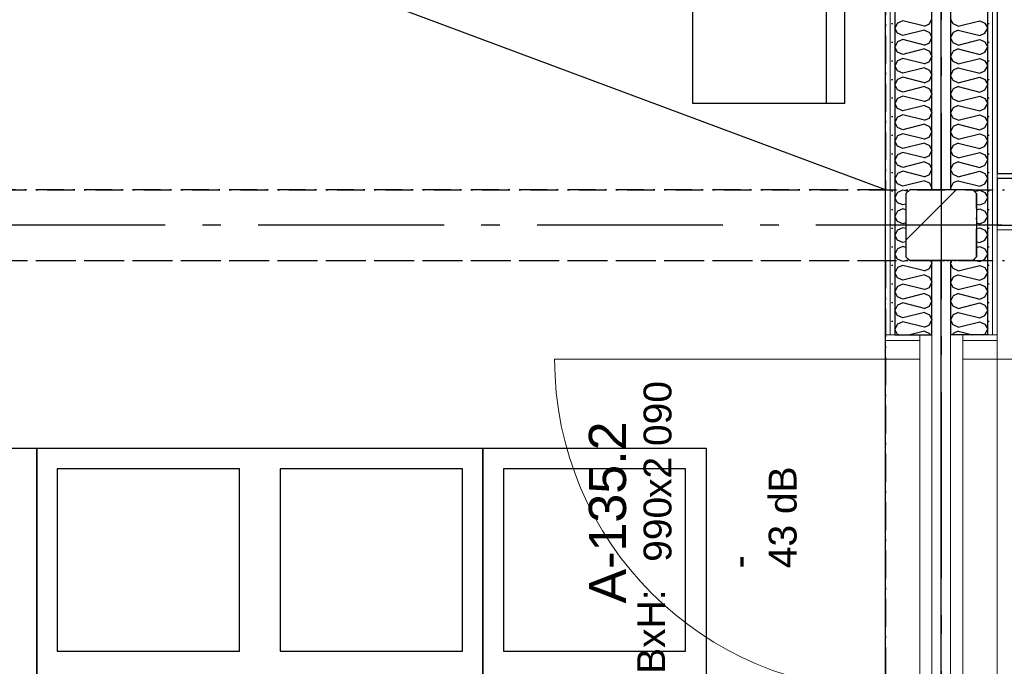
# Model space of a CAD drawing. Header units: millimetres. Extents: x -173281 to 144469, y -85977 to 83288.
# Tile 96 of 256: x -71152 to -68504, y -33003 to -31265. Entities that reach past the tile are written whole.
import ezdxf
from ezdxf.enums import TextEntityAlignment as Align

# ---------------------------------------------------------------- set-up
doc = ezdxf.new("R2010")
doc.units = ezdxf.units.MM
doc.header["$LTSCALE"] = 0.5
doc.header["$MEASUREMENT"] = 0
for name, pattern in [('Akselinje', [1500, 1000, -200, 100, -200]), ('Over snittplan', [260, 150, -50, 10, -50]), ('PLINE', [0])]:
    doc.linetypes.add(name, pattern=pattern)
for name, color, linetype in [('222- Søyler', 7, 'Continuous'), ('222- Søyler  (Skravur)', 7, 'Continuous'), ('24-- Innervegger (Skravur)(Nye konstruksjoner)', 7, 'Continuous'), ('24-- Innervegger(Nye konstruksjoner)', 7, 'Continuous'), ('242- Ikke-bærende innervegger (Skravur)(Nye konstruksjoner)', 7, 'Continuous'), ('242- Ikke-bærende innervegger(Nye konstruksjoner)', 7, 'Continuous'), ('244- Vinduer_ dører_ foldevegger(Nye konstruksjoner)', 7, 'Continuous'), ('255- Gulvoverflate(Nye konstruksjoner)', 7, 'Continuous'), ('256- Faste himlinger og overflatebehandling', 7, 'Continuous'), ('256- Faste himlinger og overflatebehandling(Nye konstruksjoner)', 7, 'Continuous'), ('68-- Inventar (løst)(Nye konstruksjoner)', 7, 'Continuous'), ('82-- Modullinjer', 7, 'Continuous'), ('852- Teknisk_symbolsk informasjon_ bygning(Nye konstruksjoner)', 7, 'Continuous'), ('862- M___Nettoareal(Nye konstruksjoner)', 7, 'Continuous'), ('862- M___Nettoareal(Polylinje)(Nye konstruksjoner)', 7, 'Continuous'), ('862- M___Nettoareal(Tekst)(Nye konstruksjoner)', 7, 'Continuous')]:
    doc.layers.add(name, color=color, linetype=linetype)
doc.layers.add('234- Vinduer_ dører_ porter(Nye konstruksjoner)', color=7, linetype='Continuous', lineweight=0)
doc.layers.add('236- Innvendig kledning og overflate(Nye konstruksjoner)', color=7, linetype='Continuous', lineweight=0)
doc.styles.add('GENERATED_STYLE_1', font='arial.ttf')
doc.styles.add('GENERATED_STYLE_2', font='arial.ttf')
doc.linetypes.add('Lydfuge betonggolv', pattern='A,0,[5,A-2607.111 Plan 1. etasje1.Shx,S=3.968254,R=0,X=0,Y=-3.46945e-18],-600,0', length=600)
pattern_1 = [(270, (0, 0), (86.60254, 0), [0, -50]), (270, (43.3, -25), (86.60254, 0), [0, -50])]
pattern_2 = [(180, (0, 0), (0, 86.60254), [0, -50]), (180, (-25, -43.3), (0, 86.60254), [0, -50])]
pattern_3 = [(90, (0, 0), (-86.60254, 0), [0, -50]), (90, (-43.3, 25), (-86.60254, 0), [0, -50])]

# ---------------------------------------------------------------- blocks, each defined once
blk = doc.blocks.new('Musikkrom_A-135_1', base_point=(-73219, -33558.4))
at = {"layer": '862- M___Nettoareal(Polylinje)(Nye konstruksjoner)', "flags": 128}
blk.add_lwpolyline([(-77605.7, -31721.9), (-77588.2, -31721.9), (-77578.2, -31731.9), (-77578.2, -31901.9), (-77588.2, -31911.9), (-77605.7, -31911.9), (-77605.7, -35321.9), (-77588.2, -35321.9), (-77578.2, -35331.9), (-77578.2, -35501.9), (-77588.2, -35511.9), (-77605.7, -35511.9), (-77605.7, -38799.4), (-76398.2, -38799.4), (-68823.2, -38799.4), (-68823.2, -28446.9), (-77605.7, -28446.9)], close=True, dxfattribs=at)
at = {"layer": '862- M___Nettoareal(Tekst)(Nye konstruksjoner)', "style": 'GENERATED_STYLE_1'}
for tag, height, p in [('DUMMY_862', 150, (-73336.8, -33061.2)), ('ROOM_NAME', 150, (-73336.8, -34089.8)), ('DUMMY_861', 100, (-73494, -33689.6)), ('ROOM_NUMBER', 100, (-73494, -34078.4)), ('DUMMY_863', 100, (-73101.1, -34055.6))]:
    blk.add_attdef(tag, text='', height=height, rotation=90, dxfattribs=at).set_placement(p, align=Align.TOP_LEFT)
blk = doc.blocks.new('*X242')
at = {"layer": '24-- Innervegger (Skravur)(Nye konstruksjoner)', "linetype": 'PLINE'}
for p, q in [((-68790.5, -31273.6), (-68798.2, -31287.4)), ((-68776.9, -31267.5), (-68790.5, -31273.6)), ((-68718.2, -31282.1), (-68776.9, -31267.5)), ((-68704.7, -31276), (-68698.2, -31262.1)), ((-68790.5, -31301.2), (-68798.2, -31287.4)), ((-68776.9, -31307.4), (-68790.5, -31301.2)), ((-68718.2, -31292.7), (-68776.9, -31307.4)), ((-68718.2, -31282.1), (-68704.7, -31276)), ((-68718.2, -31292.7), (-68704.7, -31298.9)), ((-68704.7, -31298.9), (-68698.2, -31312.7)), ((-68790.5, -31324.2), (-68798.2, -31338)), ((-68776.9, -31318), (-68790.5, -31324.2)), ((-68718.2, -31332.7), (-68776.9, -31318)), ((-68718.2, -31332.7), (-68704.7, -31326.5)), ((-68704.7, -31326.5), (-68698.2, -31312.7)), ((-68790.5, -31351.8), (-68798.2, -31338)), ((-68776.9, -31358), (-68790.5, -31351.8)), ((-68718.2, -31343.3), (-68776.9, -31358)), ((-68718.2, -31343.3), (-68704.7, -31349.5)), ((-68704.7, -31349.5), (-68698.2, -31363.3)), ((-68790.5, -31374.8), (-68798.2, -31388.6)), ((-68776.9, -31368.6), (-68790.5, -31374.8)), ((-68718.2, -31383.3), (-68776.9, -31368.6)), ((-68718.2, -31383.3), (-68704.7, -31377.1)), ((-68704.7, -31377.1), (-68698.2, -31363.3)), ((-68790.5, -31402.4), (-68798.2, -31388.6)), ((-68776.9, -31408.6), (-68790.5, -31402.4)), ((-68718.2, -31393.9), (-68776.9, -31408.6)), ((-68718.2, -31393.9), (-68704.7, -31400.1)), ((-68704.7, -31400.1), (-68698.2, -31413.9)), ((-68790.5, -31425.4), (-68798.2, -31439.2)), ((-68776.9, -31419.2), (-68790.5, -31425.4)), ((-68718.2, -31433.9), (-68776.9, -31419.2)), ((-68718.2, -31433.9), (-68704.7, -31427.7)), ((-68704.7, -31427.7), (-68698.2, -31413.9)), ((-68790.5, -31453), (-68798.2, -31439.2)), ((-68776.9, -31459.2), (-68790.5, -31453)), ((-68718.2, -31444.5), (-68776.9, -31459.2)), ((-68718.2, -31444.5), (-68704.7, -31450.7)), ((-68704.7, -31450.7), (-68698.2, -31464.5)), ((-68790.5, -31476), (-68798.2, -31489.8)), ((-68776.9, -31469.8), (-68790.5, -31476)), ((-68718.2, -31484.5), (-68776.9, -31469.8)), ((-68718.2, -31484.5), (-68704.7, -31478.3)), ((-68704.7, -31478.3), (-68698.2, -31464.5)), ((-68790.5, -31503.6), (-68798.2, -31489.8)), ((-68776.9, -31509.8), (-68790.5, -31503.6)), ((-68718.2, -31495.1), (-68776.9, -31509.8)), ((-68718.2, -31495.1), (-68704.7, -31501.3)), ((-68704.7, -31501.3), (-68698.2, -31515.1)), ((-68790.5, -31526.5), (-68798.2, -31540.4)), ((-68776.9, -31520.4), (-68790.5, -31526.5)), ((-68718.2, -31535), (-68776.9, -31520.4)), ((-68718.2, -31535), (-68704.7, -31528.9)), ((-68704.7, -31528.9), (-68698.2, -31515.1)), ((-68790.5, -31554.2), (-68798.2, -31540.4)), ((-68776.9, -31560.3), (-68790.5, -31554.2)), ((-68718.2, -31545.7), (-68776.9, -31560.3)), ((-68718.2, -31545.7), (-68704.7, -31551.8)), ((-68704.7, -31551.8), (-68698.2, -31565.7)), ((-68704.7, -31579.5), (-68698.2, -31565.7)), ((-68790.5, -31577.1), (-68798.2, -31590.9)), ((-68790.5, -31604.8), (-68798.2, -31590.9)), ((-68776.9, -31571), (-68790.5, -31577.1)), ((-68718.2, -31585.6), (-68776.9, -31571)), ((-68718.2, -31585.6), (-68704.7, -31579.5)), ((-68776.9, -31610.9), (-68790.5, -31604.8)), ((-68718.2, -31596.3), (-68776.9, -31610.9)), ((-68718.2, -31596.3), (-68704.7, -31602.4)), ((-68704.7, -31602.4), (-68698.2, -31616.2)), ((-68704.7, -31630.1), (-68698.2, -31616.2)), ((-68790.5, -31627.7), (-68798.2, -31641.5)), ((-68790.5, -31655.3), (-68798.2, -31641.5)), ((-68776.9, -31621.6), (-68790.5, -31627.7)), ((-68718.2, -31636.2), (-68776.9, -31621.6)), ((-68718.2, -31636.2), (-68704.7, -31630.1)), ((-68776.9, -31661.5), (-68790.5, -31655.3)), ((-68776.9, -31672.1), (-68790.5, -31678.3)), ((-68718.2, -31646.8), (-68776.9, -31661.5)), ((-68718.2, -31686.8), (-68776.9, -31672.1)), ((-68718.2, -31646.8), (-68704.7, -31653)), ((-68704.7, -31653), (-68698.2, -31666.8)), ((-68704.7, -31680.6), (-68698.2, -31666.8)), ((-68790.5, -31678.3), (-68798.2, -31692.1)), ((-68790.5, -31705.9), (-68798.2, -31692.1)), ((-68718.2, -31697.4), (-68776.9, -31712.1)), ((-68718.2, -31686.8), (-68704.7, -31680.6)), ((-68718.2, -31697.4), (-68704.7, -31703.6)), ((-68776.9, -31712.1), (-68790.5, -31705.9)), ((-68776.9, -31722.7), (-68790.5, -31728.9)), ((-68762.5, -31726.3), (-68776.9, -31722.7)), ((-68704.7, -31703.6), (-68698.2, -31717.4)), ((-68700.3, -31721.9), (-68698.2, -31717.4)), ((-68790.5, -31728.9), (-68798.2, -31742.7)), ((-68790.5, -31756.5), (-68798.2, -31742.7)), ((-68776.9, -31762.7), (-68790.5, -31756.5)), ((-68776.9, -31773.3), (-68790.5, -31779.5)), ((-68768.2, -31760.5), (-68776.9, -31762.7)), ((-68768.2, -31775.5), (-68776.9, -31773.3)), ((-68790.5, -31779.5), (-68798.2, -31793.3)), ((-68790.5, -31807.1), (-68798.2, -31793.3)), ((-68790.5, -31830.1), (-68798.2, -31843.9)), ((-68776.9, -31813.3), (-68790.5, -31807.1)), ((-68776.9, -31823.9), (-68790.5, -31830.1)), ((-68768.2, -31811.1), (-68776.9, -31813.3)), ((-68768.2, -31826.1), (-68776.9, -31823.9)), ((-68790.5, -31857.7), (-68798.2, -31843.9)), ((-68790.5, -31880.6), (-68798.2, -31894.5)), ((-68776.9, -31863.9), (-68790.5, -31857.7)), ((-68776.9, -31874.5), (-68790.5, -31880.6)), ((-68768.2, -31861.7), (-68776.9, -31863.9)), ((-68768.2, -31876.7), (-68776.9, -31874.5)), ((-68790.5, -31908.3), (-68798.2, -31894.5)), ((-68776.9, -31914.4), (-68790.5, -31908.3)), ((-68759.9, -31910.2), (-68776.9, -31914.4)), ((-68790.5, -31931.2), (-68798.2, -31945)), ((-68776.9, -31925.1), (-68790.5, -31931.2)), ((-68718.2, -31939.7), (-68776.9, -31925.1)), ((-68718.2, -31939.7), (-68704.7, -31933.6)), ((-68704.7, -31933.6), (-68698.2, -31919.8)), ((-68701.9, -31911.9), (-68698.2, -31919.8)), ((-68790.5, -31958.9), (-68798.2, -31945)), ((-68776.9, -31965), (-68790.5, -31958.9)), ((-68718.2, -31950.4), (-68776.9, -31965)), ((-68718.2, -31950.4), (-68704.7, -31956.5)), ((-68704.7, -31956.5), (-68698.2, -31970.3)), ((-68790.5, -31981.8), (-68798.2, -31995.6)), ((-68776.9, -31975.7), (-68790.5, -31981.8)), ((-68718.2, -31990.3), (-68776.9, -31975.7)), ((-68718.2, -31990.3), (-68704.7, -31984.2)), ((-68704.7, -31984.2), (-68698.2, -31970.3)), ((-68790.5, -32009.4), (-68798.2, -31995.6)), ((-68776.9, -32015.6), (-68790.5, -32009.4)), ((-68718.2, -32000.9), (-68776.9, -32015.6)), ((-68718.2, -32000.9), (-68704.7, -32007.1)), ((-68704.7, -32007.1), (-68698.2, -32020.9)), ((-68790.5, -32032.4), (-68798.2, -32046.2)), ((-68776.9, -32026.2), (-68790.5, -32032.4)), ((-68718.2, -32040.9), (-68776.9, -32026.2)), ((-68718.2, -32040.9), (-68704.7, -32034.7)), ((-68704.7, -32034.7), (-68698.2, -32020.9)), ((-68790.5, -32060), (-68798.2, -32046.2)), ((-68776.9, -32066.2), (-68790.5, -32060)), ((-68718.2, -32051.5), (-68776.9, -32066.2)), ((-68718.2, -32051.5), (-68704.7, -32057.7)), ((-68704.7, -32057.7), (-68698.2, -32071.5)), ((-68790.5, -32083), (-68798.2, -32096.8)), ((-68776.9, -32076.8), (-68790.5, -32083)), ((-68718.2, -32091.5), (-68776.9, -32076.8)), ((-68718.2, -32091.5), (-68704.7, -32085.3)), ((-68704.7, -32085.3), (-68698.2, -32071.5)), ((-68790.5, -32110.6), (-68798.2, -32096.8)), ((-68787.6, -32111.9), (-68790.5, -32110.6)), ((-68718.2, -32102.1), (-68757.5, -32111.9)), ((-68718.2, -32102.1), (-68704.7, -32108.3)), ((-68704.7, -32108.3), (-68703, -32111.9))]:
    blk.add_line(p, q, dxfattribs=at)
blk = doc.blocks.new('Dørstempel[13]', base_point=(-68823.2, -32621.9))
at = {"layer": '852- Teknisk_symbolsk informasjon_ bygning(Nye konstruksjoner)', "char_height": 75, "attachment_point": 1, "rotation": 90, "style": 'GENERATED_STYLE_1'}
for s, insert in [('\\A1;{\\pql;\\pt0,50;\\fArial|b0|i0|c0|p0;\\W1.000000;x2\xa0090\\fArial|b0|i0|c0|p0;\\W1.000000;\\A1{\\H.66x;\\S^  ;}\\fArial|b0|i0|c0|p0;\\W1.000000;\\fArial|b0|i0|c0|p0;\\W1.000000;\\A1{\\H.66x;\\S^  ;}}', (-69473.9, -32550.5)), ('\\A1;{\\pql;\\pt0,50;\\fArial|b0|i0|c0|p0;\\W1.000000;990\\fArial|b0|i0|c0|p0;\\W1.000000;\\A1{\\H.66x;\\S^  ;}\\fArial|b0|i0|c0|p0;\\W1.000000;\\fArial|b0|i0|c0|p0;\\W1.000000;\\A1{\\H.66x;\\S^  ;}}', (-69473.9, -32722.1))]:
    blk.add_mtext(s, dxfattribs=dict(at, insert=insert))
at = {"layer": '852- Teknisk_symbolsk informasjon_ bygning(Nye konstruksjoner)', "style": 'GENERATED_STYLE_1'}
for tag, p in [('DUMMY_228', (-69491, -32241.7)), ('DUMMY_230', (-69373.2, -32722.1)), ('DUMMY_232', (-69255.3, -32739.3)), ('DUMMY_234', (-69137.4, -32739.3))]:
    blk.add_attdef(tag, text='', height=75, rotation=90, dxfattribs=at).set_placement(p, align=Align.TOP_LEFT)
blk.add_attdef('AC_WIDO_ID', text='', height=100, rotation=90, dxfattribs=at).set_placement((-69491, -32589.4), align=Align.BOTTOM_CENTER)
for tag, p in [('strUnitPrefix', (-69491, -32796.4)), ('DUMMY_229', (-69373.2, -32779.3)), ('DUMMY_231', (-69255.3, -32779.3)), ('DUMMY_233', (-69137.4, -32779.3))]:
    blk.add_attdef(tag, text='', height=75, rotation=90, dxfattribs=at).set_placement(p, align=Align.TOP_RIGHT)
blk = doc.blocks.new('Dør[11]')
at = {"layer": '234- Vinduer_ dører_ porter(Nye konstruksjoner)', "linetype": 'PLINE'}
for p, q in [((-68823.2, -33131.9), (-68823.2, -32111.9)), ((-68823.2, -32126.9), (-68823.2, -32111.9)), ((-68823.2, -32111.9), (-68731.2, -32111.9)), ((-68731.2, -32126.9), (-68731.2, -32111.9)), ((-68698.2, -33131.9), (-68698.2, -32111.9)), ((-68823.2, -32126.9), (-68823.2, -32176.9)), ((-68731.2, -32126.9), (-68823.2, -32126.9)), ((-68731.2, -32176.9), (-68731.2, -32126.9)), ((-68823.2, -32176.9), (-69713.2, -32176.9)), ((-68823.2, -33066.9), (-68823.2, -32176.9)), ((-68823.2, -32176.9), (-68731.2, -32176.9)), ((-68731.2, -32176.9), (-68731.2, -33066.9)), ((-68731.2, -33066.9), (-68823.2, -33066.9)), ((-68823.2, -33066.9), (-68823.2, -33116.9)), ((-68731.2, -33116.9), (-68731.2, -33066.9)), ((-68823.2, -33116.9), (-68823.2, -33131.9)), ((-68823.2, -33116.9), (-68731.2, -33116.9)), ((-68731.2, -33116.9), (-68731.2, -33131.9)), ((-68823.2, -33131.9), (-68731.2, -33131.9))]:
    blk.add_line(p, q, dxfattribs=at)
blk.add_arc((-68823.2, -32176.9), 890, 180, 270, dxfattribs=at)
at = {"layer": '236- Innvendig kledning og overflate(Nye konstruksjoner)', "linetype": 'PLINE'}
for p, q in [((-68823.2, -32111.9), (-68810.7, -32111.9)), ((-68823.2, -32111.9), (-68810.7, -32111.9)), ((-68810.7, -32111.9), (-68798.2, -32111.9)), ((-68810.7, -32111.9), (-68798.2, -32111.9)), ((-68823.2, -33131.9), (-68810.7, -33131.9)), ((-68823.2, -33131.9), (-68810.7, -33131.9)), ((-68810.7, -33131.9), (-68798.2, -33131.9)), ((-68810.7, -33131.9), (-68798.2, -33131.9))]:
    blk.add_line(p, q, dxfattribs=at)
at = {"layer": '244- Vinduer_ dører_ foldevegger(Nye konstruksjoner)', "linetype": 'PLINE'}
for p, q in [((-68798.2, -32111.9), (-68731.2, -32111.9)), ((-68798.2, -32111.9), (-68731.2, -32111.9)), ((-68731.2, -32111.9), (-68698.2, -32111.9)), ((-68798.2, -33131.9), (-68731.2, -33131.9)), ((-68798.2, -33131.9), (-68731.2, -33131.9)), ((-68731.2, -33131.9), (-68698.2, -33131.9))]:
    blk.add_line(p, q, dxfattribs=at)
at = {"layer": '852- Teknisk_symbolsk informasjon_ bygning(Nye konstruksjoner)'}
ref = blk.add_blockref('Dørstempel[13]', (-68823.2, -32621.9), dxfattribs=at)
ref.add_attrib('AC_WIDO_ID', 'A-135.2', dxfattribs={"color": 7, "height": 100, "rotation": 90, "style": 'GENERATED_STYLE_1'}).set_placement((-69491, -32589.4), align=Align.BOTTOM_CENTER)
ref.add_attrib('strUnitPrefix', 'BxH:', dxfattribs={"color": 7, "height": 75, "rotation": 90, "style": 'GENERATED_STYLE_1'}).set_placement((-69491, -32796.4), align=Align.TOP_RIGHT)
ref.add_attrib('DUMMY_232', '-', dxfattribs={"color": 7, "height": 75, "rotation": 90, "style": 'GENERATED_STYLE_1'}).set_placement((-69255.3, -32739.3), align=Align.TOP_LEFT)
ref.add_attrib('DUMMY_234', '43 dB', dxfattribs={"color": 7, "height": 75, "rotation": 90, "style": 'GENERATED_STYLE_1'}).set_placement((-69137.4, -32739.3), align=Align.TOP_LEFT)
blk = doc.blocks.new('*X931')
at = {"layer": '24-- Innervegger (Skravur)(Nye konstruksjoner)', "linetype": 'PLINE'}
for p, q in [((-68641.6, -31276), (-68648.2, -31262.1)), ((-68628.1, -31282.1), (-68569.4, -31267.5)), ((-68569.4, -31267.5), (-68555.9, -31273.6)), ((-68555.9, -31273.6), (-68548.2, -31287.4)), ((-68641.6, -31298.9), (-68648.2, -31312.7)), ((-68628.1, -31282.1), (-68641.6, -31276)), ((-68628.1, -31292.7), (-68641.6, -31298.9)), ((-68628.1, -31292.7), (-68569.4, -31307.4)), ((-68569.4, -31307.4), (-68555.9, -31301.2)), ((-68555.9, -31301.2), (-68548.2, -31287.4)), ((-68641.6, -31326.5), (-68648.2, -31312.7)), ((-68628.1, -31332.7), (-68641.6, -31326.5)), ((-68628.1, -31332.7), (-68569.4, -31318)), ((-68569.4, -31318), (-68555.9, -31324.2)), ((-68555.9, -31324.2), (-68548.2, -31338)), ((-68641.6, -31349.5), (-68648.2, -31363.3)), ((-68628.1, -31343.3), (-68641.6, -31349.5)), ((-68628.1, -31343.3), (-68569.4, -31358)), ((-68569.4, -31358), (-68555.9, -31351.8)), ((-68555.9, -31351.8), (-68548.2, -31338)), ((-68641.6, -31377.1), (-68648.2, -31363.3)), ((-68628.1, -31383.3), (-68641.6, -31377.1)), ((-68628.1, -31383.3), (-68569.4, -31368.6)), ((-68569.4, -31368.6), (-68555.9, -31374.8)), ((-68555.9, -31374.8), (-68548.2, -31388.6)), ((-68641.6, -31400.1), (-68648.2, -31413.9)), ((-68628.1, -31393.9), (-68641.6, -31400.1)), ((-68628.1, -31393.9), (-68569.4, -31408.6)), ((-68569.4, -31408.6), (-68555.9, -31402.4)), ((-68555.9, -31402.4), (-68548.2, -31388.6)), ((-68641.6, -31427.7), (-68648.2, -31413.9)), ((-68628.1, -31433.9), (-68641.6, -31427.7)), ((-68628.1, -31433.9), (-68569.4, -31419.2)), ((-68569.4, -31419.2), (-68555.9, -31425.4)), ((-68555.9, -31425.4), (-68548.2, -31439.2)), ((-68641.6, -31450.7), (-68648.2, -31464.5)), ((-68628.1, -31444.5), (-68641.6, -31450.7)), ((-68628.1, -31444.5), (-68569.4, -31459.2)), ((-68569.4, -31459.2), (-68555.9, -31453)), ((-68555.9, -31453), (-68548.2, -31439.2)), ((-68641.6, -31478.3), (-68648.2, -31464.5)), ((-68628.1, -31484.5), (-68641.6, -31478.3)), ((-68628.1, -31484.5), (-68569.4, -31469.8)), ((-68569.4, -31469.8), (-68555.9, -31476)), ((-68555.9, -31476), (-68548.2, -31489.8)), ((-68641.6, -31501.3), (-68648.2, -31515.1)), ((-68628.1, -31495.1), (-68641.6, -31501.3)), ((-68628.1, -31495.1), (-68569.4, -31509.8)), ((-68569.4, -31509.8), (-68555.9, -31503.6)), ((-68555.9, -31503.6), (-68548.2, -31489.8)), ((-68641.6, -31528.9), (-68648.2, -31515.1)), ((-68628.1, -31535), (-68641.6, -31528.9)), ((-68628.1, -31535), (-68569.4, -31520.4)), ((-68569.4, -31520.4), (-68555.9, -31526.5)), ((-68555.9, -31526.5), (-68548.2, -31540.4)), ((-68641.6, -31551.8), (-68648.2, -31565.7)), ((-68641.6, -31579.5), (-68648.2, -31565.7)), ((-68628.1, -31545.7), (-68641.6, -31551.8)), ((-68628.1, -31545.7), (-68569.4, -31560.3)), ((-68569.4, -31560.3), (-68555.9, -31554.2)), ((-68555.9, -31554.2), (-68548.2, -31540.4)), ((-68628.1, -31585.6), (-68641.6, -31579.5)), ((-68628.1, -31585.6), (-68569.4, -31571)), ((-68569.4, -31571), (-68555.9, -31577.1)), ((-68555.9, -31577.1), (-68548.2, -31590.9)), ((-68555.9, -31604.8), (-68548.2, -31590.9)), ((-68641.6, -31602.4), (-68648.2, -31616.2)), ((-68641.6, -31630.1), (-68648.2, -31616.2)), ((-68628.1, -31596.3), (-68641.6, -31602.4)), ((-68628.1, -31596.3), (-68569.4, -31610.9)), ((-68569.4, -31610.9), (-68555.9, -31604.8)), ((-68628.1, -31636.2), (-68641.6, -31630.1)), ((-68628.1, -31636.2), (-68569.4, -31621.6)), ((-68569.4, -31621.6), (-68555.9, -31627.7)), ((-68555.9, -31627.7), (-68548.2, -31641.5)), ((-68555.9, -31655.3), (-68548.2, -31641.5)), ((-68641.6, -31653), (-68648.2, -31666.8)), ((-68641.6, -31680.6), (-68648.2, -31666.8)), ((-68628.1, -31646.8), (-68641.6, -31653)), ((-68628.1, -31646.8), (-68569.4, -31661.5)), ((-68628.1, -31686.8), (-68569.4, -31672.1)), ((-68569.4, -31661.5), (-68555.9, -31655.3)), ((-68569.4, -31672.1), (-68555.9, -31678.3)), ((-68628.1, -31686.8), (-68641.6, -31680.6)), ((-68628.1, -31697.4), (-68641.6, -31703.6)), ((-68628.1, -31697.4), (-68569.4, -31712.1)), ((-68555.9, -31678.3), (-68548.2, -31692.1)), ((-68555.9, -31705.9), (-68548.2, -31692.1)), ((-68641.6, -31703.6), (-68648.2, -31717.4)), ((-68646, -31721.9), (-68648.2, -31717.4)), ((-68583.8, -31726.3), (-68569.4, -31722.7)), ((-68569.4, -31712.1), (-68555.9, -31705.9)), ((-68569.4, -31722.7), (-68555.9, -31728.9)), ((-68555.9, -31728.9), (-68548.2, -31742.7)), ((-68555.9, -31756.5), (-68548.2, -31742.7)), ((-68578.2, -31760.5), (-68569.4, -31762.7)), ((-68578.2, -31775.5), (-68569.4, -31773.3)), ((-68569.4, -31762.7), (-68555.9, -31756.5)), ((-68569.4, -31773.3), (-68555.9, -31779.5)), ((-68555.9, -31779.5), (-68548.2, -31793.3)), ((-68555.9, -31807.1), (-68548.2, -31793.3)), ((-68578.2, -31811.1), (-68569.4, -31813.3)), ((-68578.2, -31826.1), (-68569.4, -31823.9)), ((-68569.4, -31813.3), (-68555.9, -31807.1)), ((-68569.4, -31823.9), (-68555.9, -31830.1)), ((-68555.9, -31830.1), (-68548.2, -31843.9)), ((-68555.9, -31857.7), (-68548.2, -31843.9)), ((-68578.2, -31861.7), (-68569.4, -31863.9)), ((-68578.2, -31876.7), (-68569.4, -31874.5)), ((-68569.4, -31863.9), (-68555.9, -31857.7)), ((-68569.4, -31874.5), (-68555.9, -31880.6)), ((-68555.9, -31880.6), (-68548.2, -31894.5)), ((-68586.4, -31910.2), (-68569.4, -31914.4)), ((-68569.4, -31914.4), (-68555.9, -31908.3)), ((-68555.9, -31908.3), (-68548.2, -31894.5)), ((-68644.5, -31911.9), (-68648.2, -31919.8)), ((-68641.6, -31933.6), (-68648.2, -31919.8)), ((-68628.1, -31939.7), (-68641.6, -31933.6)), ((-68628.1, -31939.7), (-68569.4, -31925.1)), ((-68569.4, -31925.1), (-68555.9, -31931.2)), ((-68555.9, -31931.2), (-68548.2, -31945)), ((-68641.6, -31956.5), (-68648.2, -31970.3)), ((-68628.1, -31950.4), (-68641.6, -31956.5)), ((-68628.1, -31950.4), (-68569.4, -31965)), ((-68569.4, -31965), (-68555.9, -31958.9)), ((-68555.9, -31958.9), (-68548.2, -31945)), ((-68641.6, -31984.2), (-68648.2, -31970.3)), ((-68628.1, -31990.3), (-68641.6, -31984.2)), ((-68628.1, -31990.3), (-68569.4, -31975.7)), ((-68569.4, -31975.7), (-68555.9, -31981.8)), ((-68555.9, -31981.8), (-68548.2, -31995.6)), ((-68641.6, -32007.1), (-68648.2, -32020.9)), ((-68628.1, -32000.9), (-68641.6, -32007.1)), ((-68628.1, -32000.9), (-68569.4, -32015.6)), ((-68569.4, -32015.6), (-68555.9, -32009.4)), ((-68555.9, -32009.4), (-68548.2, -31995.6)), ((-68641.6, -32034.7), (-68648.2, -32020.9)), ((-68628.1, -32040.9), (-68641.6, -32034.7)), ((-68628.1, -32040.9), (-68569.4, -32026.2)), ((-68569.4, -32026.2), (-68555.9, -32032.4)), ((-68555.9, -32032.4), (-68548.2, -32046.2)), ((-68641.6, -32057.7), (-68648.2, -32071.5)), ((-68628.1, -32051.5), (-68641.6, -32057.7)), ((-68628.1, -32051.5), (-68569.4, -32066.2)), ((-68569.4, -32066.2), (-68555.9, -32060)), ((-68555.9, -32060), (-68548.2, -32046.2)), ((-68641.6, -32085.3), (-68648.2, -32071.5)), ((-68628.1, -32091.5), (-68641.6, -32085.3)), ((-68628.1, -32091.5), (-68569.4, -32076.8)), ((-68569.4, -32076.8), (-68555.9, -32083)), ((-68555.9, -32083), (-68548.2, -32096.8)), ((-68641.6, -32108.3), (-68643.3, -32111.9)), ((-68628.1, -32102.1), (-68641.6, -32108.3)), ((-68628.1, -32102.1), (-68588.8, -32111.9)), ((-68558.7, -32111.9), (-68555.9, -32110.6)), ((-68555.9, -32110.6), (-68548.2, -32096.8))]:
    blk.add_line(p, q, dxfattribs=at)
blk = doc.blocks.new('Dørstempel[87]', base_point=(-68648.2, -32621.9))
at = {"layer": '852- Teknisk_symbolsk informasjon_ bygning(Nye konstruksjoner)', "char_height": 75, "attachment_point": 1, "rotation": 90, "style": 'GENERATED_STYLE_1'}
for s, insert in [('\\A1;{\\pql;\\pt0,50;\\fArial|b0|i0|c0|p0;\\W1.000000;x2\xa0090\\fArial|b0|i0|c0|p0;\\W1.000000;\\A1{\\H.66x;\\S^  ;}\\fArial|b0|i0|c0|p0;\\W1.000000;\\fArial|b0|i0|c0|p0;\\W1.000000;\\A1{\\H.66x;\\S^  ;}}', (-68152.4, -32550.5)), ('\\A1;{\\pql;\\pt0,50;\\fArial|b0|i0|c0|p0;\\W1.000000;990\\fArial|b0|i0|c0|p0;\\W1.000000;\\A1{\\H.66x;\\S^  ;}\\fArial|b0|i0|c0|p0;\\W1.000000;\\fArial|b0|i0|c0|p0;\\W1.000000;\\A1{\\H.66x;\\S^  ;}}', (-68152.4, -32722.1))]:
    blk.add_mtext(s, dxfattribs=dict(at, insert=insert))
at = {"layer": '852- Teknisk_symbolsk informasjon_ bygning(Nye konstruksjoner)', "style": 'GENERATED_STYLE_1'}
for tag, p in [('DUMMY_228', (-68169.6, -32241.7)), ('AC_TextStyle_4', (-67933.9, -32739.3)), ('DUMMY_230', (-68051.7, -32722.1)), ('DUMMY_233', (-67816, -32739.3))]:
    blk.add_attdef(tag, text='', height=75, rotation=90, dxfattribs=at).set_placement(p, align=Align.TOP_LEFT)
blk.add_attdef('AC_WIDO_ID', text='', height=100, rotation=90, dxfattribs=at).set_placement((-68169.6, -32589.4), align=Align.BOTTOM_CENTER)
for tag, p in [('DUMMY_232', (-67816, -32779.3)), ('strUnitPrefix', (-68169.6, -32796.4)), ('DUMMY_229', (-68051.7, -32779.3)), ('DUMMY_231', (-67933.9, -32779.3))]:
    blk.add_attdef(tag, text='', height=75, rotation=90, dxfattribs=at).set_placement(p, align=Align.TOP_RIGHT)
blk = doc.blocks.new('Dør[46]')
at = {"layer": '234- Vinduer_ dører_ porter(Nye konstruksjoner)', "linetype": 'PLINE'}
for p, q in [((-68648.2, -33131.9), (-68648.2, -32111.9)), ((-68615.2, -32126.9), (-68615.2, -32111.9)), ((-68523.2, -32111.9), (-68615.2, -32111.9)), ((-68523.2, -33131.9), (-68523.2, -32111.9)), ((-68523.2, -32126.9), (-68523.2, -32111.9)), ((-68615.2, -32176.9), (-68615.2, -32126.9)), ((-68615.2, -32126.9), (-68523.2, -32126.9)), ((-68523.2, -32126.9), (-68523.2, -32176.9)), ((-68615.2, -32176.9), (-68615.2, -33066.9)), ((-68523.2, -32176.9), (-68615.2, -32176.9)), ((-68523.2, -33066.9), (-68523.2, -32176.9)), ((-68523.2, -32176.9), (-67633.2, -32176.9)), ((-68615.2, -33116.9), (-68615.2, -33066.9)), ((-68615.2, -33066.9), (-68523.2, -33066.9)), ((-68523.2, -33066.9), (-68523.2, -33116.9)), ((-68615.2, -33116.9), (-68615.2, -33131.9)), ((-68523.2, -33116.9), (-68615.2, -33116.9)), ((-68523.2, -33116.9), (-68523.2, -33131.9)), ((-68523.2, -33131.9), (-68615.2, -33131.9))]:
    blk.add_line(p, q, dxfattribs=at)
blk.add_arc((-68523.2, -32176.9), 890, 270, 0, dxfattribs=at)
at = {"layer": '236- Innvendig kledning og overflate(Nye konstruksjoner)', "linetype": 'PLINE'}
for p, q in [((-68535.7, -32111.9), (-68548.2, -32111.9)), ((-68535.7, -32111.9), (-68548.2, -32111.9)), ((-68523.2, -32111.9), (-68535.7, -32111.9)), ((-68523.2, -32111.9), (-68535.7, -32111.9)), ((-68535.7, -33131.9), (-68548.2, -33131.9)), ((-68535.7, -33131.9), (-68548.2, -33131.9)), ((-68523.2, -33131.9), (-68535.7, -33131.9)), ((-68523.2, -33131.9), (-68535.7, -33131.9))]:
    blk.add_line(p, q, dxfattribs=at)
at = {"layer": '244- Vinduer_ dører_ foldevegger(Nye konstruksjoner)', "linetype": 'PLINE'}
for p, q in [((-68615.2, -32111.9), (-68648.2, -32111.9)), ((-68548.2, -32111.9), (-68615.2, -32111.9)), ((-68548.2, -32111.9), (-68615.2, -32111.9)), ((-68615.2, -33131.9), (-68648.2, -33131.9)), ((-68548.2, -33131.9), (-68615.2, -33131.9)), ((-68548.2, -33131.9), (-68615.2, -33131.9))]:
    blk.add_line(p, q, dxfattribs=at)
at = {"layer": '852- Teknisk_symbolsk informasjon_ bygning(Nye konstruksjoner)'}
ref = blk.add_blockref('Dørstempel[87]', (-68648.2, -32621.9), dxfattribs=at)
ref.add_attrib('AC_TextStyle_4', 'EI2 30 Sa', dxfattribs={"color": 7, "height": 75, "rotation": 90, "style": 'GENERATED_STYLE_1'}).set_placement((-67933.9, -32739.3), align=Align.TOP_LEFT)
ref.add_attrib('AC_WIDO_ID', 'A-135.1', dxfattribs={"color": 7, "height": 100, "rotation": 90, "style": 'GENERATED_STYLE_1'}).set_placement((-68169.6, -32589.4), align=Align.BOTTOM_CENTER)
ref.add_attrib('strUnitPrefix', 'BxH:', dxfattribs={"color": 7, "height": 75, "rotation": 90, "style": 'GENERATED_STYLE_1'}).set_placement((-68169.6, -32796.4), align=Align.TOP_RIGHT)
ref.add_attrib('DUMMY_233', '43 dB', dxfattribs={"color": 7, "height": 75, "rotation": 90, "style": 'GENERATED_STYLE_1'}).set_placement((-67816, -32739.3), align=Align.TOP_LEFT)
blk = doc.blocks.new('Skolestol[163]', base_point=(-69342.5, -31089.2))
at = {"layer": '68-- Inventar (løst)(Nye konstruksjoner)', "linetype": 'PLINE'}
blk.add_line((-68982.5, -31089.2), (-68982.5, -31489.2), dxfattribs=at)
at = {"layer": '68-- Inventar (løst)(Nye konstruksjoner)', "linetype": 'PLINE', "flags": 128}
blk.add_lwpolyline([(-69342.5, -31089.2), (-69342.5, -31489.2), (-68932.5, -31489.2), (-68932.5, -31089.2)], close=True, dxfattribs=at)
blk = doc.blocks.new('Standard grid marker[258]', base_point=(20939.5, -31816.9))
at = {"layer": '82-- Modullinjer', "linetype": 'Akselinje'}
blk.add_line((20739.5, -31816.9), (-81321.3, -31816.9), dxfattribs=at)
at = {"layer": '82-- Modullinjer', "style": 'GENERATED_STYLE_2'}
for tag, p in [('AC_MarkerText_1_1', (-81898.8, -31856.9)), ('AC_MarkerText_1_0', (21062, -31856.9))]:
    blk.add_attdef(tag, text='', height=175, rotation=90, dxfattribs=at).set_placement(p, align=Align.TOP_CENTER)
blk = doc.blocks.new('Standard grid marker[267]', base_point=(-68673.2, 26434.4))
at = {"layer": '82-- Modullinjer', "linetype": 'Akselinje'}
blk.add_line((-68673.2, 26234.4), (-68673.2, -50374.4), dxfattribs=at)
at = {"layer": '82-- Modullinjer', "style": 'GENERATED_STYLE_2'}
for tag, p in [('AC_MarkerText_1_0', (-68800.7, 26644.4)), ('AC_MarkerText_1_1', (-68800.7, -50864.4))]:
    blk.add_attdef(tag, text='', height=175, rotation=90, dxfattribs=at).set_placement(p, align=Align.TOP_CENTER)

msp = doc.modelspace()

# ---------------------------------------------------------------- hatches: boundary and pattern name
at = {"layer": '222- Søyler  (Skravur)', "linetype": 'Continuous'}
h = msp.add_hatch(dxfattribs=at)
h.set_pattern_fill('Skrålinjer_3', color=256, style=0, pattern_type=2)
h.set_pattern_definition([(45, (0, 0), (-127.2792, 127.2792), [])])
h.paths.add_polyline_path([(-68578.2, -31901.9), (-68578.2, -31731.9), (-68588.2, -31721.9), (-68758.2, -31721.9), (-68768.2, -31731.9), (-68768.2, -31901.9), (-68758.2, -31911.9), (-68588.2, -31911.9)])
at = {"layer": '24-- Innervegger (Skravur)(Nye konstruksjoner)', "linetype": 'Continuous'}
h = msp.add_hatch(dxfattribs=at)
h.set_pattern_fill('Gips', color=256, style=0, pattern_type=2)
h.set_pattern_definition(pattern_3)
h.paths.add_polyline_path([(-68548.2, -28236.9), (-68548.2, -32111.9), (-68535.7, -32111.9), (-68535.7, -28236.9)])
h = msp.add_hatch(dxfattribs=at)
h.set_pattern_fill('Gips', color=256, style=0, pattern_type=2)
h.set_pattern_definition(pattern_3)
h.paths.add_polyline_path([(-68535.7, -28236.9), (-68535.7, -32111.9), (-68523.2, -32111.9), (-68523.2, -28236.9)])
h = msp.add_hatch(dxfattribs=at)
h.set_pattern_fill('Gips', color=256, style=0, pattern_type=2)
h.set_pattern_definition(pattern_1)
h.paths.add_polyline_path([(-68823.2, -32111.9), (-68810.7, -32111.9), (-68810.7, -28446.9), (-68823.2, -28446.9)])
h = msp.add_hatch(dxfattribs=at)
h.set_pattern_fill('Gips', color=256, style=0, pattern_type=2)
h.set_pattern_definition(pattern_1)
h.paths.add_polyline_path([(-68810.7, -28446.9), (-68810.7, -32111.9), (-68798.2, -32111.9), (-68798.2, -28446.9)])
at = {"layer": '242- Ikke-bærende innervegger (Skravur)(Nye konstruksjoner)', "linetype": 'Continuous'}
h = msp.add_hatch(dxfattribs=at)
h.set_pattern_fill('Gips', color=256, style=0, pattern_type=2)
h.set_pattern_definition(pattern_2)
h.paths.add_polyline_path([(-67773.2, -31679.4), (-68523.2, -31679.4), (-68523.2, -31691.9), (-67773.2, -31691.9)])
h = msp.add_hatch(dxfattribs=at)
h.set_pattern_fill('Gips', color=256, style=0, pattern_type=2)
h.set_pattern_definition(pattern_2)
h.paths.add_polyline_path([(-68523.2, -31829.4), (-67773.2, -31829.4), (-67773.2, -31816.9), (-68523.2, -31816.9)])

# ---------------------------------------------------------------- linework, layer by layer
at = {"layer": '222- Søyler', "linetype": 'PLINE'}
for p, q in [((-68758.2, -31721.9), (-68768.2, -31731.9)), ((-68588.2, -31721.9), (-68758.2, -31721.9)), ((-68588.2, -31721.9), (-68578.2, -31731.9)), ((-68768.2, -31731.9), (-68768.2, -31901.9)), ((-68578.2, -31731.9), (-68578.2, -31901.9)), ((-68768.2, -31901.9), (-68758.2, -31911.9)), ((-68578.2, -31901.9), (-68588.2, -31911.9)), ((-68588.2, -31911.9), (-68758.2, -31911.9))]:
    msp.add_line(p, q, dxfattribs=at)
at = {"layer": '222- Søyler', "linetype": 'Over snittplan', "flags": 128}
for points in [[(-68758.2, -31721.9), (-68768.2, -31731.9)], [(-68588.2, -31721.9), (-68758.2, -31721.9)], [(-68578.2, -31731.9), (-68588.2, -31721.9)], [(-68768.2, -31731.9), (-68768.2, -31901.9)], [(-68578.2, -31901.9), (-68578.2, -31731.9)], [(-68768.2, -31901.9), (-68758.2, -31911.9)], [(-68588.2, -31911.9), (-68578.2, -31901.9)], [(-68758.2, -31911.9), (-68588.2, -31911.9)]]:
    msp.add_lwpolyline(points, dxfattribs=at)
at = {"layer": '236- Innvendig kledning og overflate(Nye konstruksjoner)', "linetype": 'PLINE'}
for p, q in [((-68535.7, -32111.9), (-68535.7, -28236.9)), ((-68810.7, -28446.9), (-68810.7, -32111.9)), ((-68823.2, -32111.9), (-68810.7, -32111.9)), ((-68810.7, -32111.9), (-68798.2, -32111.9)), ((-68535.7, -32111.9), (-68548.2, -32111.9)), ((-68523.2, -32111.9), (-68535.7, -32111.9))]:
    msp.add_line(p, q, dxfattribs=at)
at = {"layer": '236- Innvendig kledning og overflate(Nye konstruksjoner)', "linetype": 'PLINE', "flags": 128}
for points in [[(-68523.2, -32111.9), (-68523.2, -28236.9)], [(-68823.2, -28446.9), (-68823.2, -32111.9)], [(-68423.2, -31679.4), (-68523.2, -31679.4)], [(-68523.2, -31679.4), (-68523.2, -31691.9)], [(-68523.2, -31816.9), (-68523.2, -31829.4)], [(-68523.2, -31829.4), (-67773.2, -31829.4)]]:
    msp.add_lwpolyline(points, dxfattribs=at)
at = {"layer": '24-- Innervegger(Nye konstruksjoner)', "linetype": 'PLINE'}
for p, q in [((-68548.2, -32111.9), (-68548.2, -28236.9)), ((-68798.2, -28446.9), (-68798.2, -32111.9)), ((-68798.2, -32111.9), (-68731.2, -32111.9)), ((-68731.2, -32111.9), (-68698.2, -32111.9)), ((-68615.2, -32111.9), (-68648.2, -32111.9)), ((-68548.2, -32111.9), (-68615.2, -32111.9))]:
    msp.add_line(p, q, dxfattribs=at)
at = {"layer": '24-- Innervegger(Nye konstruksjoner)', "linetype": 'PLINE', "flags": 128}
for points in [[(-68648.2, -28311.9), (-68648.2, -31721.9)], [(-68698.2, -31721.9), (-68698.2, -28446.9)], [(-68698.2, -32111.9), (-68698.2, -31911.9)], [(-68648.2, -31911.9), (-68648.2, -32111.9)]]:
    msp.add_lwpolyline(points, dxfattribs=at)
at = {"layer": '242- Ikke-bærende innervegger(Nye konstruksjoner)', "linetype": 'PLINE'}
for p, q in [((-67773.2, -31691.9), (-68523.2, -31691.9)), ((-68523.2, -31816.9), (-67773.2, -31816.9))]:
    msp.add_line(p, q, dxfattribs=at)
at = {"layer": '242- Ikke-bærende innervegger(Nye konstruksjoner)', "linetype": 'PLINE', "flags": 128}
for points in [[(-68523.2, -28321.9), (-68523.2, -31679.4)], [(-68423.2, -31679.4), (-68523.2, -31679.4)], [(-68523.2, -31691.9), (-68523.2, -31816.9)]]:
    msp.add_lwpolyline(points, dxfattribs=at)
at = {"layer": '255- Gulvoverflate(Nye konstruksjoner)', "linetype": 'Lydfuge betonggolv'}
for p, q in [((-68673.2, -31721.9), (-68673.2, -28311.9)), ((-68673.2, -35321.9), (-68673.2, -31911.9))]:
    msp.add_line(p, q, dxfattribs=at)
at = {"layer": '256- Faste himlinger og overflatebehandling', "linetype": 'Over snittplan'}
for p, q in [((-77578.2, -31721.9), (-64978.2, -31721.9)), ((-77578.2, -31911.9), (-64978.2, -31911.9))]:
    msp.add_line(p, q, dxfattribs=at)
at = {"layer": '256- Faste himlinger og overflatebehandling(Nye konstruksjoner)', "linetype": 'PLINE'}
msp.add_line((-68823.2, -31721.9), (-77605.7, -28446.9), dxfattribs=at)
at = {"layer": '256- Faste himlinger og overflatebehandling(Nye konstruksjoner)', "linetype": 'Over snittplan', "flags": 128}
for points in [[(-68823.2, -28446.9), (-68823.2, -31721.9)], [(-68823.2, -31721.9), (-77605.7, -31721.9)], [(-77605.7, -31911.9), (-68823.2, -31911.9)], [(-68823.2, -31911.9), (-68823.2, -35321.9)]]:
    msp.add_lwpolyline(points, dxfattribs=at)
at = {"layer": '256- Faste himlinger og overflatebehandling(Nye konstruksjoner)', "linetype": 'PLINE'}
for points in [[(-71105.9, -32416.9), (-71105.9, -34816.9), (-72305.9, -34816.9), (-72305.9, -32416.9)], [(-69905.9, -32416.9), (-69905.9, -34816.9), (-71105.9, -34816.9), (-71105.9, -32416.9)], [(-69305.9, -32416.9), (-69305.9, -34816.9), (-69905.9, -34816.9), (-69905.9, -32416.9)], [(-70560.9, -32471.9), (-71050.9, -32471.9), (-71050.9, -32961.9), (-70560.9, -32961.9)], [(-69960.9, -32471.9), (-70450.9, -32471.9), (-70450.9, -32961.9), (-69960.9, -32961.9)], [(-69360.9, -32471.9), (-69850.9, -32471.9), (-69850.9, -32961.9), (-69360.9, -32961.9)]]:
    msp.add_lwpolyline(points, close=True, dxfattribs=at)

# ---------------------------------------------------------------- block references
at = {"layer": '24-- Innervegger(Nye konstruksjoner)'}
for name in ['*X931', '*X242']:
    msp.add_blockref(name, (0, 0), dxfattribs=at)
at = {"layer": '244- Vinduer_ dører_ foldevegger(Nye konstruksjoner)', "linetype": 'PLINE'}
for name in ['Dør[11]', 'Dør[46]']:
    msp.add_blockref(name, (0, 0), dxfattribs=at)
at = {"layer": '68-- Inventar (løst)(Nye konstruksjoner)', "linetype": 'PLINE'}
msp.add_blockref('Skolestol[163]', (-69342.5, -31089.2), dxfattribs=at)
at = {"layer": '82-- Modullinjer', "linetype": 'PLINE'}
for name, p in [('Standard grid marker[267]', (-68673.2, 26434.4)), ('Standard grid marker[258]', (20939.5, -31816.9))]:
    msp.add_blockref(name, p, dxfattribs=at)
at = {"layer": '862- M___Nettoareal(Nye konstruksjoner)', "linetype": 'Continuous'}
msp.add_blockref('Musikkrom_A-135_1', (-73219, -33558.4), dxfattribs=at)

doc.saveas('drawing.dxf')
